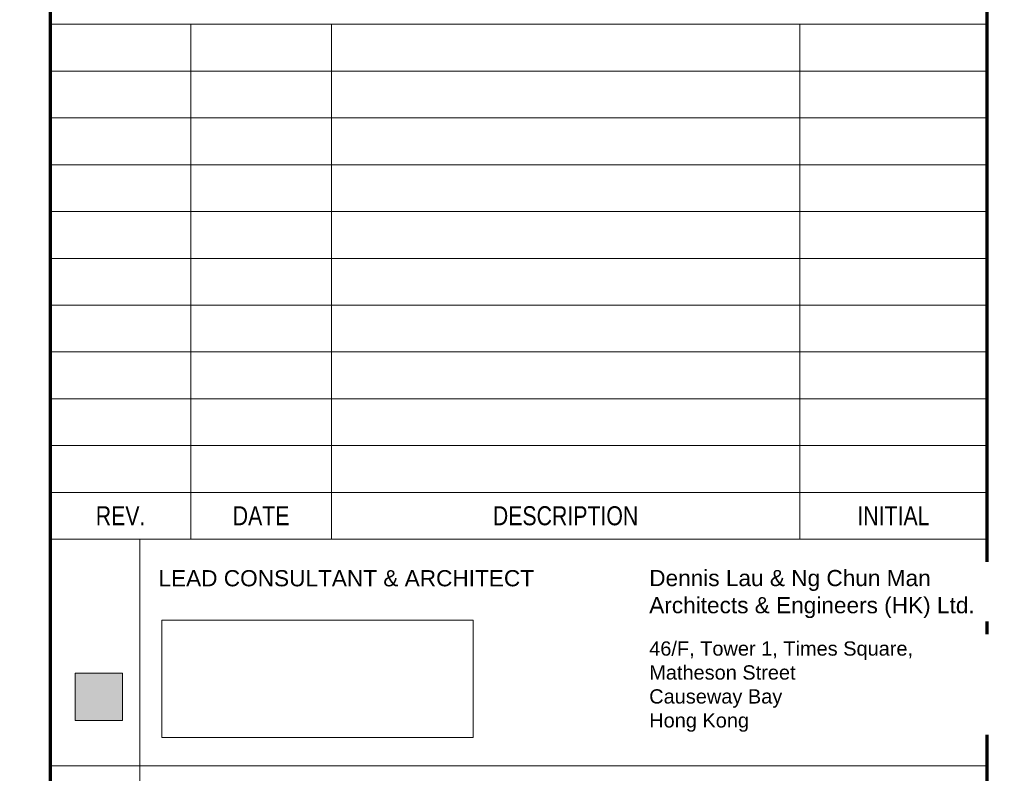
# Model space of a CAD drawing. Extents: x 0 to 1239, y 0 to 840.
# Tile 10 of 24: x 1073 to 1178, y 256 to 337. Entities that reach past the tile are written whole.
import ezdxf
from ezdxf.enums import TextEntityAlignment as Align

# ---------------------------------------------------------------- set-up
doc = ezdxf.new("R2010")
doc.units = 0
doc.header["$LTSCALE"] = 100
doc.header["$XCLIPFRAME"] = 0
doc.layers.get('0').update_dxf_attribs({"lineweight": 0})
doc.layers.add('00_Example', color=7, linetype='Continuous')
doc.layers.add('DLN', color=7, linetype='Continuous', lineweight=0)
doc.layers.add('DW-TITLE', color=7, linetype='Continuous', lineweight=0)
doc.styles.add('Style-Arial', font='arial.ttf', dxfattribs={"width": 0.8})
picture_1 = doc.add_image_def('image2.jpg', size_in_pixel=(844, 323))

msp = doc.modelspace()

# ---------------------------------------------------------------- hatches: boundary and pattern name
at = {"layer": 'DLN'}
h = msp.add_hatch(color=256, dxfattribs=at)
h.dxf.hatch_style = 1
h.paths.add_polyline_path([(1078.66, 261.63), (1083.72, 261.63), (1083.72, 266.69), (1078.66, 266.69)])

# ---------------------------------------------------------------- linework, layer by layer
at = {"const_width": 0.35}
msp.add_lwpolyline([(12, 12), (12, 828), (1176, 828), (1176, 12)], close=True, dxfattribs=at)
msp.add_lwpolyline([(1076, 828), (1076, 12)], dxfattribs=at)
at = {"layer": 'DLN'}
msp.add_lwpolyline([(1078.66, 261.63), (1083.72, 261.63), (1083.72, 266.69), (1078.66, 266.69)], close=True, dxfattribs=at)
at = {"layer": 'DW-TITLE', "color": 7}
for p, q in [((1076, 336.02), (1176, 336.02)), ((1091, 336.02), (1091, 281.02)), ((1106, 336.02), (1106, 281.02)), ((1156, 336.02), (1156, 281.02)), ((1076, 331.02), (1176, 331.02)), ((1076, 326.02), (1176, 326.02)), ((1076, 321.02), (1176, 321.02)), ((1076, 316.02), (1176, 316.02)), ((1076, 311.02), (1176, 311.02)), ((1076, 306.02), (1176, 306.02)), ((1076, 301.02), (1176, 301.02)), ((1076, 296.02), (1176, 296.02)), ((1076, 291.02), (1176, 291.02)), ((1076, 286.02), (1176, 286.02)), ((1076, 281.02), (1176, 281.02)), ((1085.54, 281.02), (1085.54, 172)), ((1078.66, 266.69), (1083.72, 266.69)), ((1078.66, 261.63), (1078.66, 266.69)), ((1083.72, 266.69), (1083.72, 261.63)), ((1083.72, 261.63), (1078.66, 261.63)), ((1076, 256.8), (1176, 256.8))]:
    msp.add_line(p, q, dxfattribs=at)

# ---------------------------------------------------------------- texts
at = {"layer": 'DW-TITLE', "color": 7, "style": 'Style-Arial', "width": 0.8}
for s, height, p in [('REV.', 2.033, (1083.5, 283.52)), ('DATE', 2.033, (1098.5, 283.52)), ('DESCRIPTION', 2.0327, (1131, 283.52)), ('INITIAL', 2.033, (1166, 283.52))]:
    msp.add_text(s, height=height, dxfattribs=at).set_placement(p, align=Align.MIDDLE_CENTER)

# ---------------------------------------------------------------- pictures from other files: only their frames are drawn
at = {"color": 7}
image = msp.add_image(picture_1, insert=(1087.73, 259.6), size_in_units=(33.61, 12.86), dxfattribs=at)
image.set_boundary_path([(3.64, 2.14), (838.3, 316.8)])

# ---------------------------------------------------------------- next in the draw order: texts
at = {"layer": '00_Example', "color": 7, "width": 98, "attachment_point": 1, "line_spacing_factor": 1.00667, "style": 'Style-Arial', "bg_fill": 2}
for s, insert, char_height in [('{\\fSwis721 BT|b0|i0|c0|p34;\\W1;Dennis Lau & Ng Chun Man\\PArchitects & Engineers (HK) Ltd.}', (1139.93, 277.73), 1.7278), ('{\\fSwis721 BT|b0|i0|c0|p34;\\W1;46/F, Tower 1, Times Square,\\PMatheson Street\\PCauseway Bay\\PHong Kong}', (1139.93, 270.1), 1.5245)]:
    msp.add_mtext(s, dxfattribs=dict(at, insert=insert, char_height=char_height))

# ---------------------------------------------------------------- next in the draw order: texts
at = {"layer": '00_Example', "color": 7, "insert": (1087.54, 277.71), "char_height": 1.7278, "width": 98, "attachment_point": 1, "line_spacing_factor": 1.00667, "style": 'Style-Arial', "bg_fill": 2}
msp.add_mtext('{\\fSwis721 BT|b0|i0|c0|p34;\\W1;LEAD CONSULTANT & ARCHITECT}', dxfattribs=at)

doc.saveas('drawing.dxf')
